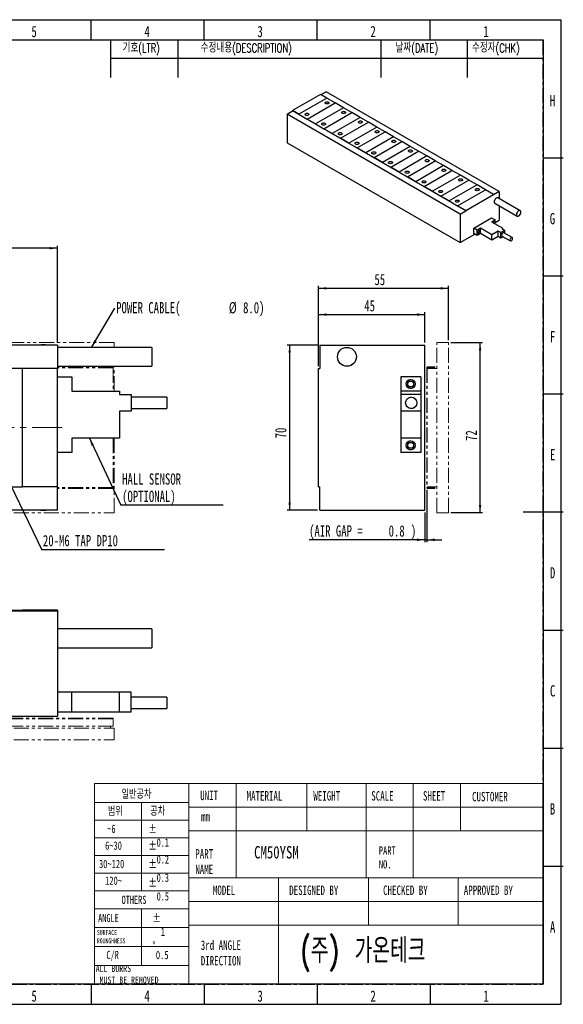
# Model space of a CAD drawing. Header units: millimetres. Extents: x 1 to 593, y 1 to 419.
# Tile 2 of 2: x 362 to 593, y 2 to 418. Entities that reach past the tile are written whole.
import ezdxf

# ---------------------------------------------------------------- set-up
doc = ezdxf.new("R2010")
doc.units = ezdxf.units.MM
for name, pattern in [('CENTER', [10.16, 6.35, -1.27, 1.27, -1.27]), ('CENTERX2', [20.32, 12.7, -2.54, 2.54, -2.54]), ('PHANTOM', [12.7, 6.35, -1.27, 1.27, -1.27, 1.27, -1.27])]:
    doc.linetypes.add(name, pattern=pattern)
for name, color, linetype in [('CENTER_LINE', 1, 'CENTER'), ('DIM', 7, 'Continuous'), ('FORMAT', 7, 'Continuous')]:
    doc.layers.add(name, color=color, linetype=linetype)
doc.styles.add('SLDTEXTSTYLE0', font='TXT', dxfattribs={"width": 0.7})
doc.styles.add('SLDTEXTSTYLE1', font='TXT', dxfattribs={"width": 0.75})
doc.styles.add('SLDTEXTSTYLE2', font='TXT.shx', dxfattribs={"width": 0.7, "bigfont": 'bigfont.shx'})
doc.styles.add('SLDTEXTSTYLE3', font='TXT', dxfattribs={"width": 0.694444})
doc.dimstyles.new('SLDDIMSTYLE0', dxfattribs={"dimtxt": 5.45083, "dimasz": 3.302, "dimexe": 0, "dimexo": 0.0625, "dimgap": 1.362708, "dimtad": 1, "dimrnd": 1e-09, "dimzin": 12, "dimdsep": 46, "dimtxsty": 'SLDTEXTSTYLE0', "dimsah": 1, "dimcen": 0.09, "dimadec": 0, "dimazin": 3, "dimtfac": 1, "dimtofl": 0, "dimtmove": 0, "dimatfit": 3, "dimfxl": 0, "dimfrac": 2, "dimtolj": 1, "dimtzin": 12, "dimarcsym": 0})
doc.dimstyles.new('SLDDIMSTYLE2', dxfattribs={"dimtxt": 0.18, "dimasz": 3.302, "dimexe": 0, "dimexo": 0.0625, "dimgap": 0, "dimtad": 0, "dimtih": 1, "dimtoh": 1, "dimdec": 0, "dimrnd": 1e-09, "dimzin": 0, "dimdsep": 46, "dimtxsty": 'Standard', "dimsah": 1, "dimcen": 0.09, "dimadec": 0, "dimazin": 0, "dimtfac": 3.302, "dimtdec": 0, "dimtofl": 0, "dimtmove": 0, "dimatfit": 3, "dimfxl": 0, "dimfrac": 2, "dimtolj": 1, "dimtzin": 0, "dimarcsym": 0})
doc.dimstyles.new('SLDDIMSTYLE3', dxfattribs={"dimtxt": 5.45083, "dimasz": 3.302, "dimexe": 0, "dimexo": 0.0625, "dimgap": 1.362708, "dimtad": 1, "dimrnd": 1e-09, "dimdsep": 46, "dimtxsty": 'SLDTEXTSTYLE0', "dimsah": 1, "dimcen": 0.09, "dimadec": 0, "dimazin": 2, "dimtfac": 1, "dimtmove": 0, "dimatfit": 0, "dimfxl": 0, "dimfrac": 2, "dimtolj": 1, "dimtzin": 12, "dimarcsym": 0})

# ---------------------------------------------------------------- blocks, each defined once
blk = doc.blocks.new('_D')
at = {"layer": 'DIM'}
for p, q in [((67.39, 281.72), (67.39, 322.72)), ((378.39, 321.72), (67.39, 321.72)), ((378.39, 281.72), (378.39, 322.72))]:
    blk.add_line(p, q, dxfattribs=at)
for points in [[(67.39, 321.72), (70.69, 321.21), (70.69, 322.23)], [(378.39, 321.72), (375.09, 322.23), (375.09, 321.21)]]:
    blk.add_solid(points, dxfattribs=at)
at = {"layer": 'DIM', "insert": (210.87, 327.86), "char_height": 4.762, "attachment_point": 1, "style": 'SLDTEXTSTYLE0'}
blk.add_mtext('311', dxfattribs=at)
blk = doc.blocks.new('SW_NOTE_0')
at = {"layer": 'DIM', "color": 0}
blk.add_line((51.92, 0), (0, 0), dxfattribs=at)
at = {"layer": 'DIM', "color": 0, "insert": (0.46, 6.25), "char_height": 4.7625, "attachment_point": 1, "style": 'SLDTEXTSTYLE0'}
blk.add_mtext('20-M6 TAP DP10', dxfattribs=at)
blk = doc.blocks.new('SW_NOTE_0_1')
at = {"layer": 'DIM', "color": 0, "attachment_point": 1, "style": 'SLDTEXTSTYLE0'}
for s, insert, char_height in [('POWER CABLE(', (0.58, 2.58), 4.7625), ('%%c', (48.26, 2.58), 4.762), ('8.0)', (54.3, 2.58), 4.762)]:
    blk.add_mtext(s, dxfattribs=dict(at, insert=insert, char_height=char_height))
blk = doc.blocks.new('SW_NOTE_0_2')
at = {"layer": 'DIM', "color": 0}
blk.add_line((43.2, 0), (0, 0), dxfattribs=at)
at = {"layer": 'DIM', "color": 0, "attachment_point": 1, "style": 'SLDTEXTSTYLE0'}
for s, insert, char_height in [('HALL SENSOR', (0.49, 13.49), 4.7625), ('(OPTIONAL)', (0.49, 6.14), 4.762)]:
    blk.add_mtext(s, dxfattribs=dict(at, insert=insert, char_height=char_height))
blk = doc.blocks.new('_D_6')
at = {"layer": 'DIM'}
for p, q in [((488.91, 271.72), (488.91, 305.72)), ((543.91, 304.72), (488.91, 304.72)), ((543.91, 282.72), (543.91, 305.72))]:
    blk.add_line(p, q, dxfattribs=at)
for points in [[(488.91, 304.72), (492.21, 304.21), (492.21, 305.23)], [(543.91, 304.72), (540.61, 305.23), (540.61, 304.21)]]:
    blk.add_solid(points, dxfattribs=at)
at = {"layer": 'DIM', "insert": (512.55, 310.86), "char_height": 4.762, "attachment_point": 1, "style": 'SLDTEXTSTYLE0'}
blk.add_mtext('55', dxfattribs=at)
blk = doc.blocks.new('_D_7')
at = {"layer": 'DIM'}
for p, q in [((488.91, 271.72), (488.91, 294.61)), ((488.91, 293.61), (533.91, 293.61)), ((533.91, 281.72), (533.91, 294.61))]:
    blk.add_line(p, q, dxfattribs=at)
for points in [[(488.91, 293.61), (492.21, 293.1), (492.21, 294.11)], [(533.91, 293.61), (530.61, 294.11), (530.61, 293.1)]]:
    blk.add_solid(points, dxfattribs=at)
at = {"layer": 'DIM', "insert": (508.26, 299.75), "char_height": 4.762, "attachment_point": 1, "style": 'SLDTEXTSTYLE0'}
blk.add_mtext('45', dxfattribs=at)
blk = doc.blocks.new('_D_8')
at = {"layer": 'DIM'}
for p, q in [((534.71, 219.32), (534.71, 197.22)), ((533.91, 209.72), (533.91, 197.22)), ((533.91, 198.22), (484.9, 198.22)), ((533.91, 198.22), (534.71, 198.22)), ((534.71, 198.22), (541.06, 198.22))]:
    blk.add_line(p, q, dxfattribs=at)
for points in [[(533.91, 198.22), (530.61, 198.73), (530.61, 197.71)], [(534.71, 198.22), (538.01, 197.71), (538.01, 198.73)]]:
    blk.add_solid(points, dxfattribs=at)
at = {"layer": 'DIM', "attachment_point": 1, "style": 'SLDTEXTSTYLE0'}
for s, insert, char_height in [('(AIR GAP =', (484.9, 204.36), 4.762), ('0.8', (518.56, 204.36), 4.762), (')', (527.96, 204.36), 4.76)]:
    blk.add_mtext(s, dxfattribs=dict(at, insert=insert, char_height=char_height))
blk = doc.blocks.new('_D_9')
at = {"layer": 'DIM'}
for p, q in [((488.47, 280.72), (475.66, 280.72)), ((476.66, 280.72), (476.66, 210.72)), ((488.47, 210.72), (475.66, 210.72))]:
    blk.add_line(p, q, dxfattribs=at)
for points in [[(476.66, 280.72), (476.15, 277.42), (477.16, 277.42)], [(476.66, 210.72), (477.16, 214.02), (476.15, 214.02)]]:
    blk.add_solid(points, dxfattribs=at)
at = {"layer": 'DIM', "insert": (470.52, 241.19), "char_height": 4.762, "attachment_point": 1, "rotation": 90, "style": 'SLDTEXTSTYLE0'}
blk.add_mtext('70', dxfattribs=at)
blk = doc.blocks.new('_D_10')
at = {"layer": 'DIM'}
for p, q in [((544.91, 281.72), (558.29, 281.72)), ((557.29, 209.72), (557.29, 281.72)), ((544.91, 209.72), (558.29, 209.72))]:
    blk.add_line(p, q, dxfattribs=at)
for points in [[(557.29, 281.72), (556.78, 278.42), (557.8, 278.42)], [(557.29, 209.72), (557.8, 213.02), (556.78, 213.02)]]:
    blk.add_solid(points, dxfattribs=at)
at = {"layer": 'DIM', "insert": (551.15, 240.09), "char_height": 4.762, "attachment_point": 1, "rotation": 90, "style": 'SLDTEXTSTYLE0'}
blk.add_mtext('72', dxfattribs=at)

msp = doc.modelspace()

# ---------------------------------------------------------------- linework, layer by layer
at = {"color": 7, "linetype": 'Continuous', "lineweight": 25}
for p, q in [((392.667, 410), (392.667, 418.5)), ((440.5, 410), (440.5, 418.5)), ((488.333, 410), (488.333, 418.5)), ((536.167, 410), (536.167, 418.5)), ((10, 410), (584, 410)), ((584, 410), (584, 10)), ((492.054, 388.009), (489.829, 386.724)), ((565.358, 345.691), (492.054, 388.009)), ((489.697, 386.8), (477.912, 379.997)), ((492.349, 385.27), (480.564, 378.466)), ((492.349, 385.27), (480.564, 378.466)), ((492.349, 385.27), (489.697, 386.8)), ((495.884, 383.229), (492.349, 385.27)), ((492.349, 385.27), (492.349, 385.27)), ((475.555, 378.484), (477.912, 379.845)), ((477.912, 379.997), (477.912, 379.845)), ((480.564, 378.466), (477.912, 379.997)), ((551.216, 337.527), (477.912, 379.845)), ((484.099, 376.425), (495.884, 383.229)), ((499.42, 381.188), (487.635, 374.384)), ((499.42, 381.188), (487.635, 374.384)), ((499.42, 381.188), (495.884, 383.229)), ((502.956, 379.146), (499.42, 381.188)), ((499.42, 381.188), (499.42, 381.188)), ((548.859, 336.167), (475.555, 378.484)), ((475.555, 378.484), (475.555, 366.388)), ((480.564, 378.466), (480.564, 378.466)), ((480.564, 378.466), (484.099, 376.425)), ((484.099, 376.425), (484.099, 376.425)), ((487.635, 374.384), (484.099, 376.425)), ((491.17, 372.343), (502.956, 379.147)), ((506.491, 377.105), (494.706, 370.302)), ((506.491, 377.105), (494.706, 370.302)), ((506.491, 377.105), (502.956, 379.147)), ((510.027, 375.064), (506.491, 377.105)), ((506.491, 377.105), (506.491, 377.105)), ((487.635, 374.384), (487.635, 374.384)), ((487.635, 374.384), (491.17, 372.343)), ((491.17, 372.343), (491.17, 372.343)), ((494.706, 370.302), (491.17, 372.343)), ((498.241, 368.261), (510.027, 375.064)), ((513.562, 373.023), (501.777, 366.22)), ((513.562, 373.023), (501.777, 366.22)), ((513.562, 373.023), (510.027, 375.064)), ((517.098, 370.982), (513.562, 373.023)), ((513.562, 373.023), (513.562, 373.023)), ((494.706, 370.302), (494.706, 370.302)), ((494.706, 370.302), (498.241, 368.261)), ((498.241, 368.261), (498.241, 368.261)), ((501.777, 366.22), (498.241, 368.261)), ((505.313, 364.179), (517.098, 370.982)), ((520.633, 368.941), (508.848, 362.138)), ((520.633, 368.941), (508.848, 362.138)), ((520.633, 368.941), (517.098, 370.982)), ((524.169, 366.9), (520.633, 368.941)), ((520.633, 368.941), (520.633, 368.941)), ((475.555, 366.388), (548.859, 324.071)), ((501.777, 366.22), (501.777, 366.22)), ((501.777, 366.22), (505.313, 364.179)), ((505.313, 364.179), (505.313, 364.179)), ((508.848, 362.138), (505.313, 364.179)), ((512.384, 360.097), (524.169, 366.9)), ((527.704, 364.859), (515.919, 358.056)), ((527.704, 364.859), (515.919, 358.056)), ((519.455, 356.015), (531.24, 362.818)), ((527.704, 364.859), (524.169, 366.9)), ((531.24, 362.818), (527.704, 364.859)), ((527.704, 364.859), (527.704, 364.859)), ((534.775, 360.777), (531.24, 362.818)), ((508.848, 362.138), (508.848, 362.138)), ((508.848, 362.138), (512.384, 360.097)), ((512.384, 360.097), (512.384, 360.097)), ((515.919, 358.056), (512.384, 360.097)), ((534.775, 360.777), (522.99, 353.974)), ((534.775, 360.777), (522.99, 353.974)), ((526.526, 351.933), (538.311, 358.736)), ((538.311, 358.736), (534.775, 360.777)), ((534.775, 360.777), (534.775, 360.777)), ((541.846, 356.695), (538.311, 358.736)), ((584, 360), (592.5, 360)), ((515.919, 358.056), (515.919, 358.056)), ((515.919, 358.056), (519.455, 356.015)), ((519.455, 356.015), (519.455, 356.015)), ((522.99, 353.974), (519.455, 356.015)), ((541.846, 356.695), (530.061, 349.892)), ((541.846, 356.695), (530.061, 349.892)), ((533.597, 347.851), (545.382, 354.654)), ((545.382, 354.654), (541.846, 356.695)), ((541.846, 356.695), (541.846, 356.695)), ((548.917, 352.613), (545.382, 354.654)), ((522.99, 353.974), (522.99, 353.974)), ((522.99, 353.974), (526.526, 351.933)), ((526.526, 351.933), (526.526, 351.933)), ((530.061, 349.892), (526.526, 351.933)), ((548.917, 352.613), (537.132, 345.81)), ((548.917, 352.613), (537.132, 345.81)), ((540.668, 343.769), (552.453, 350.572)), ((552.453, 350.572), (548.917, 352.613)), ((548.917, 352.613), (548.917, 352.613)), ((555.989, 348.531), (552.453, 350.572)), ((530.061, 349.892), (530.061, 349.892)), ((530.061, 349.892), (533.597, 347.851)), ((533.597, 347.851), (533.597, 347.851)), ((537.132, 345.81), (533.597, 347.851)), ((555.989, 348.531), (544.203, 341.728)), ((555.989, 348.531), (544.203, 341.728)), ((547.739, 339.687), (559.524, 346.49)), ((559.524, 346.49), (555.989, 348.531)), ((555.989, 348.531), (555.989, 348.531)), ((563.001, 344.483), (559.524, 346.49)), ((537.132, 345.81), (537.132, 345.81)), ((537.132, 345.81), (540.668, 343.769)), ((540.668, 343.769), (540.668, 343.769)), ((544.203, 341.728), (540.668, 343.769)), ((551.216, 337.68), (563.001, 344.483)), ((565.358, 345.691), (563.001, 344.331)), ((563.001, 344.483), (563.001, 344.331)), ((574.274, 337.609), (564.846, 343.052)), ((565.358, 345.691), (565.358, 342.757)), ((544.203, 341.728), (544.203, 341.728)), ((544.203, 341.728), (547.739, 339.687)), ((551.216, 337.68), (547.739, 339.687)), ((547.739, 339.687), (547.739, 339.687)), ((563.513, 340.743), (572.941, 335.3)), ((565.358, 339.677), (565.358, 333.596)), ((548.859, 336.167), (551.216, 337.527)), ((548.859, 336.167), (548.859, 324.071)), ((551.216, 337.68), (551.216, 337.527)), ((554.633, 330.195), (562.176, 334.549)), ((562.176, 334.549), (563.59, 333.732)), ((563.59, 333.732), (562.176, 332.916)), ((563.59, 332.099), (563.59, 333.732)), ((556.047, 329.378), (554.633, 330.195)), ((554.633, 327.881), (554.633, 330.195)), ((557.462, 330.195), (556.047, 329.378)), ((562.235, 327.439), (557.462, 330.195)), ((557.462, 327.881), (557.462, 330.195)), ((562.176, 332.916), (566.949, 330.16)), ((563.59, 332.575), (565.358, 333.596)), ((566.949, 330.16), (566.595, 329.956)), ((566.595, 329.956), (567.774, 329.276)), ((566.949, 329.752), (566.949, 330.16)), ((548.859, 324.071), (555.046, 327.643)), ((556.047, 327.065), (554.633, 327.881)), ((556.047, 327.065), (556.047, 329.378)), ((557.462, 327.881), (556.047, 327.065)), ((562.235, 325.126), (557.462, 327.881)), ((564.945, 329.004), (562.235, 327.439)), ((562.235, 325.126), (562.235, 327.439)), ((564.945, 326.69), (562.235, 325.126)), ((566.124, 328.324), (564.945, 329.004)), ((564.945, 326.69), (564.945, 329.004)), ((566.124, 326.01), (564.945, 326.69)), ((567.774, 329.276), (566.124, 328.324)), ((566.124, 326.01), (566.124, 328.324)), ((567.092, 326.569), (566.124, 326.01)), ((566.549, 326.882), (570.084, 324.841)), ((570.884, 326.227), (567.349, 328.268)), ((567.774, 328.022), (567.774, 329.276)), ((584, 310), (592.5, 310)), ((378.393, 280.717), (67.393, 280.717)), ((378.393, 280.717), (378.393, 270.717)), ((418.393, 279.717), (378.393, 279.717)), ((418.393, 279.717), (418.393, 271.717)), ((489.409, 280.717), (489.409, 270.717)), ((489.409, 280.717), (533.909, 280.717)), ((533.909, 210.717), (533.909, 280.717)), ((378.393, 271.717), (418.393, 271.717)), ((363.643, 270.717), (348.643, 270.717)), ((363.643, 220.717), (363.643, 270.717)), ((378.393, 270.717), (363.643, 270.717)), ((378.393, 220.717), (378.393, 270.717)), ((378.393, 267.217), (384.393, 267.217)), ((384.393, 267.217), (384.393, 261.217)), ((488.909, 220.717), (488.909, 270.717)), ((488.909, 270.717), (489.409, 270.717)), ((532.159, 267.217), (523.659, 267.217)), ((523.659, 267.217), (523.659, 261.217)), ((532.159, 267.217), (532.159, 261.217)), ((384.393, 261.217), (404.643, 261.217)), ((404.643, 261.217), (404.643, 259.717)), ((404.643, 259.717), (409.643, 259.717)), ((409.643, 259.717), (409.643, 252.717)), ((424.643, 258.617), (409.643, 258.617)), ((424.643, 258.617), (424.643, 253.817)), ((532.159, 261.217), (523.659, 261.217)), ((523.659, 261.217), (523.659, 259.717)), ((532.159, 259.717), (523.659, 259.717)), ((523.659, 259.717), (523.659, 252.717)), ((532.159, 261.217), (532.159, 259.717)), ((532.159, 259.717), (532.159, 252.717)), ((584, 260), (592.5, 260)), ((409.643, 252.717), (404.643, 252.717)), ((404.643, 252.717), (404.643, 241.217)), ((409.643, 253.817), (424.643, 253.817)), ((532.159, 252.717), (523.659, 252.717)), ((523.659, 252.717), (523.659, 241.217)), ((532.159, 252.717), (532.159, 241.217)), ((404.643, 241.217), (384.393, 241.217)), ((384.393, 241.217), (384.393, 235.217)), ((532.159, 241.217), (523.659, 241.217)), ((523.659, 241.217), (523.659, 235.217)), ((532.159, 241.217), (532.159, 235.217)), ((384.393, 235.217), (378.393, 235.217)), ((532.159, 235.217), (523.659, 235.217)), ((348.643, 220.717), (363.643, 220.717)), ((378.393, 220.717), (363.643, 220.717)), ((378.393, 210.717), (378.393, 220.717)), ((488.909, 220.717), (489.409, 220.717)), ((489.409, 210.717), (489.409, 220.717)), ((378.393, 210.717), (67.393, 210.717)), ((489.409, 210.717), (533.909, 210.717)), ((592.501, 210), (575.499, 210)), ((378.393, 167.986), (67.393, 167.986)), ((348.643, 168.486), (363.643, 168.486)), ((378.393, 168.486), (363.643, 168.486)), ((363.643, 168.486), (363.643, 168.486)), ((378.393, 168.486), (378.393, 167.986)), ((378.393, 167.986), (378.393, 123.486)), ((418.393, 160.486), (378.393, 160.486)), ((418.393, 160.486), (418.393, 152.486)), ((584, 160), (592.5, 160)), ((378.393, 152.486), (418.393, 152.486)), ((384.393, 133.736), (378.393, 133.736)), ((384.393, 125.236), (384.393, 133.736)), ((404.643, 133.736), (384.393, 133.736)), ((404.643, 125.236), (404.643, 133.736)), ((409.643, 133.736), (404.643, 133.736)), ((409.643, 125.236), (409.643, 133.736)), ((424.643, 131.636), (409.643, 131.636)), ((424.643, 131.636), (424.643, 129.236)), ((384.393, 125.236), (378.393, 125.236)), ((404.643, 125.236), (384.393, 125.236)), ((409.643, 125.236), (404.643, 125.236)), ((409.643, 126.836), (424.643, 126.836)), ((424.643, 129.236), (424.643, 126.836)), ((67.393, 123.486), (378.393, 123.486)), ((584, 110), (592.5, 110)), ((584, 60), (592.5, 60)), ((584, 10), (10, 10)), ((392.667, 10), (392.667, 1.5)), ((440.5, 10), (440.5, 1.5)), ((488.333, 10), (488.333, 1.5)), ((536.167, 10), (536.167, 1.5))]:
    msp.add_line(p, q, dxfattribs=at)
at = {"color": 7, "linetype": 'PHANTOM', "lineweight": 18}
for p, q in [((402.393, 281.717), (42.393, 281.717)), ((378.393, 280.717), (67.393, 280.717)), ((378.393, 280.717), (378.393, 270.717)), ((418.393, 279.717), (378.393, 279.717)), ((402.393, 279.717), (402.393, 281.717)), ((418.393, 279.717), (418.393, 271.717)), ((489.409, 280.717), (489.409, 270.717)), ((489.409, 280.717), (533.909, 280.717)), ((533.909, 210.717), (533.909, 280.717)), ((538.909, 209.717), (538.909, 281.717)), ((538.909, 281.717), (543.909, 281.717)), ((543.909, 209.717), (543.909, 281.717)), ((378.393, 271.717), (418.393, 271.717)), ((401.893, 271.417), (378.393, 271.417)), ((401.893, 271.117), (378.393, 271.117)), ((401.893, 271.417), (401.893, 271.117)), ((401.893, 271.117), (401.893, 261.217)), ((402.393, 261.217), (402.393, 271.717)), ((534.909, 271.117), (534.709, 271.117)), ((534.709, 271.117), (534.709, 220.317)), ((534.909, 271.117), (534.909, 220.317)), ((535.009, 271.417), (535.009, 271.217)), ((538.109, 271.417), (535.009, 271.417)), ((538.109, 271.217), (535.009, 271.217)), ((538.109, 271.217), (538.109, 271.417)), ((363.643, 270.717), (348.643, 270.717)), ((363.643, 220.717), (363.643, 270.717)), ((378.393, 270.717), (363.643, 270.717)), ((378.393, 220.717), (378.393, 270.717)), ((378.393, 267.217), (384.393, 267.217)), ((384.393, 267.217), (384.393, 261.217)), ((488.909, 220.717), (488.909, 270.717)), ((488.909, 270.717), (489.409, 270.717)), ((532.159, 267.217), (523.659, 267.217)), ((523.659, 267.217), (523.659, 261.217)), ((532.159, 267.217), (532.159, 261.217)), ((534.909, 270.717), (538.909, 270.717)), ((384.393, 261.217), (404.643, 261.217)), ((404.643, 261.217), (404.643, 259.717)), ((404.643, 259.717), (409.643, 259.717)), ((409.643, 259.717), (409.643, 252.717)), ((424.643, 258.617), (409.643, 258.617)), ((424.643, 258.617), (424.643, 253.817)), ((532.159, 261.217), (523.659, 261.217)), ((523.659, 261.217), (523.659, 259.717)), ((532.159, 259.717), (523.659, 259.717)), ((523.659, 259.717), (523.659, 252.717)), ((532.159, 261.217), (532.159, 259.717)), ((532.159, 259.717), (532.159, 252.717)), ((409.643, 252.717), (404.643, 252.717)), ((404.643, 252.717), (404.643, 241.217)), ((409.643, 253.817), (424.643, 253.817)), ((532.159, 252.717), (523.659, 252.717)), ((523.659, 252.717), (523.659, 241.217)), ((532.159, 252.717), (532.159, 241.217)), ((404.643, 241.217), (384.393, 241.217)), ((384.393, 241.217), (384.393, 235.217)), ((401.893, 241.217), (401.893, 220.317)), ((402.393, 209.717), (402.393, 241.217)), ((532.159, 241.217), (523.659, 241.217)), ((523.659, 241.217), (523.659, 235.217)), ((532.159, 241.217), (532.159, 235.217)), ((384.393, 235.217), (378.393, 235.217)), ((532.159, 235.217), (523.659, 235.217)), ((348.643, 220.717), (363.643, 220.717)), ((378.393, 220.717), (363.643, 220.717)), ((378.393, 210.717), (378.393, 220.717)), ((401.893, 220.317), (378.393, 220.317)), ((401.893, 220.017), (378.393, 220.017)), ((401.893, 220.317), (401.893, 220.017)), ((488.909, 220.717), (489.409, 220.717)), ((489.409, 210.717), (489.409, 220.717)), ((534.709, 220.317), (534.909, 220.317)), ((534.909, 220.717), (538.909, 220.717)), ((535.009, 220.217), (535.009, 220.017)), ((535.009, 220.217), (538.109, 220.217)), ((535.009, 220.017), (538.109, 220.017)), ((538.109, 220.017), (538.109, 220.217)), ((42.393, 209.717), (402.393, 209.717)), ((378.393, 210.717), (67.393, 210.717)), ((489.409, 210.717), (533.909, 210.717)), ((538.909, 209.717), (543.909, 209.717)), ((378.393, 167.986), (67.393, 167.986)), ((348.643, 168.486), (363.643, 168.486)), ((363.643, 168.486), (363.643, 168.486)), ((378.393, 168.486), (363.643, 168.486)), ((378.393, 168.486), (378.393, 167.986)), ((378.393, 167.986), (378.393, 123.486)), ((418.393, 160.486), (378.393, 160.486)), ((418.393, 160.486), (418.393, 152.486)), ((378.393, 152.486), (418.393, 152.486)), ((384.393, 133.736), (378.393, 133.736)), ((384.393, 125.236), (384.393, 133.736)), ((404.643, 133.736), (384.393, 133.736)), ((404.643, 125.236), (404.643, 133.736)), ((409.643, 133.736), (404.643, 133.736)), ((409.643, 125.236), (409.643, 133.736)), ((424.643, 131.636), (409.643, 131.636)), ((424.643, 131.636), (424.643, 129.236)), ((384.393, 125.236), (378.393, 125.236)), ((404.643, 125.236), (384.393, 125.236)), ((409.643, 125.236), (404.643, 125.236)), ((409.643, 126.836), (424.643, 126.836)), ((424.643, 129.236), (424.643, 126.836)), ((401.893, 122.686), (42.893, 122.686)), ((401.893, 122.386), (42.893, 122.386)), ((67.393, 123.486), (378.393, 123.486)), ((401.893, 122.686), (401.893, 122.386)), ((401.893, 122.386), (401.893, 119.286)), ((42.393, 118.486), (402.393, 118.486)), ((401.893, 119.286), (42.893, 119.286)), ((400.893, 119.286), (400.893, 118.486)), ((402.393, 118.486), (402.393, 113.486)), ((42.393, 113.486), (402.393, 113.486))]:
    msp.add_line(p, q, dxfattribs=at)
at = {"color": 7, "linetype": 'Continuous', "lineweight": 18}
for p, q in [((434, 95), (394, 95)), ((394, 95), (394, 10)), ((583.884, 95), (434, 95)), ((434, 95), (434, 10)), ((434, 10), (434, 95)), ((454, 95), (454, 75)), ((484, 95), (484, 75)), ((509, 95), (509, 75)), ((529, 95), (529, 75)), ((549, 95), (549, 75)), ((583.884, 95), (583.884, 10)), ((394, 87), (434, 87)), ((414, 87), (414, 49.5)), ((434, 85), (583.972, 85)), ((394, 79.5), (434, 79.5)), ((394, 72), (434, 72)), ((583.972, 75), (434, 75)), ((454, 75), (454, 55)), ((509, 75), (509, 55)), ((529, 75), (529, 55)), ((394, 64.5), (434, 64.5)), ((394, 57), (434, 57)), ((584, 55), (434, 55)), ((472, 55), (472, 45)), ((510, 55), (510, 45)), ((548, 55), (548, 45)), ((394, 49.5), (434, 49.5)), ((394, 42), (434, 42)), ((414, 42), (414, 18)), ((434, 45), (583.884, 45)), ((472, 45), (472, 10)), ((510, 45), (510, 35)), ((548, 45), (548, 35)), ((394, 34), (434, 34)), ((434, 35), (583.884, 35)), ((394, 26), (434, 26)), ((394, 18), (434, 18)), ((394, 10), (434, 10)), ((583.884, 10), (434, 10))]:
    msp.add_line(p, q, dxfattribs=at)
at = {"color": 7, "linetype": 'Continuous', "lineweight": 25, "flags": 128}
for points in [[(491.878, 382.956), (491.704, 383.102), (491.634, 383.274), (491.677, 383.449), (491.826, 383.604), (492.061, 383.717), (492.352, 383.773), (492.658, 383.765), (492.938, 383.693), (493.154, 383.568), (493.278, 383.407), (493.292, 383.23), (493.195, 383.062), (492.999, 382.926), (492.732, 382.84), (492.428, 382.816), (492.13, 382.856), (491.878, 382.956)], [(498.949, 378.874), (498.776, 379.02), (498.705, 379.192), (498.748, 379.367), (498.897, 379.522), (499.132, 379.635), (499.423, 379.691), (499.729, 379.683), (500.009, 379.611), (500.225, 379.486), (500.349, 379.325), (500.363, 379.148), (500.266, 378.98), (500.07, 378.844), (499.803, 378.758), (499.499, 378.734), (499.201, 378.774), (498.949, 378.874)], [(483.392, 378.058), (483.219, 378.204), (483.149, 378.376), (483.191, 378.551), (483.34, 378.705), (483.576, 378.818), (483.866, 378.875), (484.172, 378.866), (484.452, 378.795), (484.669, 378.67), (484.793, 378.508), (484.807, 378.332), (484.71, 378.164), (484.514, 378.028), (484.246, 377.942), (483.943, 377.918), (483.645, 377.958), (483.392, 378.058)], [(506.02, 374.792), (505.847, 374.938), (505.776, 375.11), (505.819, 375.285), (505.968, 375.44), (506.203, 375.553), (506.494, 375.609), (506.8, 375.601), (507.08, 375.529), (507.296, 375.404), (507.42, 375.243), (507.434, 375.066), (507.337, 374.898), (507.141, 374.762), (506.874, 374.676), (506.57, 374.652), (506.272, 374.692), (506.02, 374.792)], [(490.463, 373.976), (490.29, 374.122), (490.22, 374.294), (490.262, 374.469), (490.411, 374.623), (490.647, 374.736), (490.937, 374.793), (491.243, 374.784), (491.524, 374.713), (491.74, 374.588), (491.864, 374.426), (491.878, 374.25), (491.781, 374.082), (491.585, 373.946), (491.317, 373.86), (491.014, 373.836), (490.716, 373.876), (490.463, 373.976)], [(513.091, 370.71), (512.918, 370.856), (512.848, 371.028), (512.89, 371.203), (513.039, 371.358), (513.274, 371.471), (513.565, 371.527), (513.871, 371.519), (514.151, 371.447), (514.367, 371.322), (514.491, 371.161), (514.505, 370.984), (514.408, 370.816), (514.212, 370.68), (513.945, 370.594), (513.642, 370.57), (513.343, 370.61), (513.091, 370.71)], [(497.534, 369.894), (497.361, 370.04), (497.291, 370.212), (497.334, 370.387), (497.483, 370.541), (497.718, 370.654), (498.009, 370.71), (498.314, 370.702), (498.595, 370.631), (498.811, 370.506), (498.935, 370.344), (498.949, 370.168), (498.852, 370), (498.656, 369.864), (498.388, 369.778), (498.085, 369.753), (497.787, 369.794), (497.534, 369.894)], [(520.162, 366.628), (519.989, 366.774), (519.919, 366.946), (519.961, 367.121), (520.11, 367.276), (520.346, 367.389), (520.636, 367.445), (520.942, 367.437), (521.222, 367.365), (521.439, 367.24), (521.562, 367.079), (521.576, 366.902), (521.479, 366.734), (521.283, 366.598), (521.016, 366.512), (520.713, 366.488), (520.414, 366.528), (520.162, 366.628)], [(504.605, 365.812), (504.432, 365.958), (504.362, 366.13), (504.405, 366.305), (504.554, 366.459), (504.789, 366.572), (505.08, 366.628), (505.386, 366.62), (505.666, 366.549), (505.882, 366.424), (506.006, 366.262), (506.02, 366.086), (505.923, 365.918), (505.727, 365.782), (505.46, 365.696), (505.156, 365.671), (504.858, 365.712), (504.605, 365.812)], [(527.233, 362.546), (527.06, 362.692), (526.99, 362.864), (527.032, 363.039), (527.181, 363.194), (527.417, 363.307), (527.707, 363.363), (528.013, 363.355), (528.293, 363.283), (528.51, 363.158), (528.633, 362.996), (528.647, 362.82), (528.55, 362.652), (528.355, 362.516), (528.087, 362.43), (527.784, 362.406), (527.486, 362.446), (527.233, 362.546)], [(511.677, 361.73), (511.503, 361.876), (511.433, 362.048), (511.476, 362.223), (511.625, 362.377), (511.86, 362.49), (512.151, 362.546), (512.457, 362.538), (512.737, 362.467), (512.953, 362.342), (513.077, 362.18), (513.091, 362.003), (512.994, 361.836), (512.798, 361.7), (512.531, 361.614), (512.227, 361.589), (511.929, 361.63), (511.677, 361.73)], [(534.304, 358.464), (534.131, 358.61), (534.061, 358.782), (534.103, 358.957), (534.252, 359.112), (534.488, 359.225), (534.778, 359.281), (535.084, 359.273), (535.364, 359.201), (535.581, 359.076), (535.704, 358.914), (535.719, 358.738), (535.621, 358.57), (535.426, 358.434), (535.158, 358.348), (534.855, 358.324), (534.557, 358.364), (534.304, 358.464)], [(518.748, 357.648), (518.575, 357.794), (518.504, 357.966), (518.547, 358.141), (518.696, 358.295), (518.931, 358.408), (519.222, 358.464), (519.528, 358.456), (519.808, 358.385), (520.024, 358.26), (520.148, 358.098), (520.162, 357.921), (520.065, 357.754), (519.869, 357.618), (519.602, 357.532), (519.298, 357.507), (519, 357.548), (518.748, 357.648)], [(541.375, 354.382), (541.202, 354.528), (541.132, 354.7), (541.174, 354.875), (541.323, 355.03), (541.559, 355.143), (541.849, 355.199), (542.155, 355.191), (542.435, 355.119), (542.652, 354.994), (542.775, 354.832), (542.79, 354.656), (542.692, 354.488), (542.497, 354.352), (542.229, 354.266), (541.926, 354.242), (541.628, 354.282), (541.375, 354.382)], [(525.819, 353.566), (525.646, 353.712), (525.575, 353.884), (525.618, 354.059), (525.767, 354.213), (526.002, 354.326), (526.293, 354.382), (526.599, 354.374), (526.879, 354.303), (527.095, 354.178), (527.219, 354.016), (527.233, 353.839), (527.136, 353.672), (526.94, 353.536), (526.673, 353.45), (526.369, 353.425), (526.071, 353.466), (525.819, 353.566)], [(532.89, 349.484), (532.717, 349.63), (532.647, 349.802), (532.689, 349.977), (532.838, 350.131), (533.073, 350.244), (533.364, 350.3), (533.67, 350.292), (533.95, 350.221), (534.166, 350.096), (534.29, 349.934), (534.304, 349.757), (534.207, 349.59), (534.011, 349.454), (533.744, 349.368), (533.44, 349.343), (533.142, 349.384), (532.89, 349.484)], [(548.446, 350.3), (548.273, 350.446), (548.203, 350.618), (548.245, 350.793), (548.394, 350.948), (548.63, 351.061), (548.92, 351.117), (549.226, 351.109), (549.506, 351.037), (549.723, 350.912), (549.847, 350.75), (549.861, 350.574), (549.763, 350.406), (549.568, 350.27), (549.3, 350.184), (548.997, 350.16), (548.699, 350.2), (548.446, 350.3)], [(539.961, 345.402), (539.788, 345.547), (539.718, 345.72), (539.76, 345.895), (539.909, 346.049), (540.145, 346.162), (540.435, 346.218), (540.741, 346.21), (541.021, 346.139), (541.238, 346.014), (541.361, 345.852), (541.375, 345.675), (541.278, 345.508), (541.082, 345.372), (540.815, 345.286), (540.512, 345.261), (540.213, 345.302), (539.961, 345.402)], [(555.517, 346.218), (555.344, 346.364), (555.274, 346.536), (555.316, 346.711), (555.465, 346.866), (555.701, 346.978), (555.991, 347.035), (556.297, 347.026), (556.577, 346.955), (556.794, 346.83), (556.918, 346.668), (556.932, 346.492), (556.834, 346.324), (556.639, 346.188), (556.371, 346.102), (556.068, 346.078), (555.77, 346.118), (555.517, 346.218)], [(547.032, 341.32), (546.859, 341.465), (546.789, 341.638), (546.831, 341.813), (546.98, 341.967), (547.216, 342.08), (547.506, 342.136), (547.812, 342.128), (548.092, 342.057), (548.309, 341.932), (548.432, 341.77), (548.446, 341.593), (548.349, 341.426), (548.153, 341.29), (547.886, 341.204), (547.583, 341.179), (547.285, 341.22), (547.032, 341.32)], [(564.846, 343.052), (564.651, 343.112), (564.389, 343.08), (564.109, 342.942), (563.835, 342.712), (563.591, 342.409), (563.4, 342.061), (563.278, 341.698), (563.236, 341.353)], [(574.55, 336.999), (574.508, 337.296), (574.386, 337.518), (574.195, 337.645), (573.952, 337.667), (573.678, 337.581), (573.397, 337.395), (573.136, 337.125), (572.916, 336.796), (572.758, 336.437), (572.675, 336.079), (572.675, 335.754), (572.758, 335.492), (572.916, 335.315), (573.136, 335.24), (573.397, 335.272), (573.678, 335.41), (573.952, 335.64), (574.195, 335.943), (574.386, 336.291), (574.508, 336.654), (574.55, 336.999)], [(563.311, 332.261), (563.331, 332.426), (563.297, 332.604), (563.2, 332.716), (563.054, 332.744), (562.883, 332.684), (562.75, 332.584)], [(556.307, 328.371), (556.341, 328.193), (556.438, 328.081), (556.583, 328.053), (556.755, 328.112), (556.926, 328.251), (557.071, 328.447), (557.168, 328.67), (557.202, 328.888), (557.168, 329.066), (557.071, 329.178), (556.926, 329.206), (556.755, 329.147), (556.583, 329.008), (556.438, 328.812), (556.341, 328.589), (556.307, 328.371)], [(567.349, 328.268), (567.165, 328.303), (566.949, 328.228), (566.732, 328.054), (566.549, 327.806), (566.426, 327.523), (566.383, 327.248)], [(566.383, 327.248), (566.426, 327.023), (566.549, 326.882), (566.549, 326.882)], [(569.919, 325.207), (569.962, 324.982), (570.084, 324.841), (570.268, 324.805), (570.484, 324.881), (570.701, 325.055), (570.884, 325.303), (571.007, 325.586), (571.05, 325.861), (571.007, 326.086), (570.884, 326.227), (570.701, 326.262), (570.484, 326.187), (570.268, 326.013), (570.084, 325.765), (569.962, 325.482), (569.919, 325.207)]]:
    msp.add_lwpolyline(points, dxfattribs=at)
at = {"color": 7, "linetype": 'PHANTOM', "lineweight": 18, "flags": 128}
for points in [[(370.872, 210.717), (371.256, 210.605), (372.393, 210.467)], [(372.393, 210.467), (373.53, 210.605), (373.914, 210.717)]]:
    msp.add_lwpolyline(points, dxfattribs=at)
at = {"color": 7, "linetype": 'Continuous', "lineweight": 25}
for centre, radius in [((500.909, 275.717), 4), ((527.909, 264.217), 1.9), ((527.909, 264.217), 1.25), ((528.159, 256.217), 2.4), ((527.909, 238.217), 1.9), ((527.909, 238.217), 1.25)]:
    msp.add_circle(centre, radius, dxfattribs=at)
at = {"color": 7, "linetype": 'PHANTOM', "lineweight": 18}
for centre, radius in [((500.909, 275.717), 4), ((527.909, 264.217), 1.9), ((527.909, 264.217), 1.25), ((528.159, 256.217), 2.4), ((527.909, 238.217), 1.9), ((527.909, 238.217), 1.25)]:
    msp.add_circle(centre, radius, dxfattribs=at)
at = {"color": 7, "linetype": 'Continuous', "lineweight": 25}
msp.add_arc((563.886, 341.279), 0.654, 173.51016, 235.17766, dxfattribs=at)
at = {"color": 7, "linetype": 'PHANTOM', "lineweight": 18}
for centre, radius, start, end in [((372.393, 276.217), 4.75, 71.32828, 108.67172), ((535.009, 271.117), 0.3, 90, 180), ((535.009, 271.117), 0.1, 90, 180), ((535.009, 220.317), 0.3, 180, 270), ((535.009, 220.317), 0.1, 180, 270)]:
    msp.add_arc(centre, radius, start, end, dxfattribs=at)
at = {"layer": 'CENTER_LINE'}
for p, q in [((13.577, 410), (583.884, 410)), ((583.884, 410), (583.884, 10)), ((13.577, 10), (583.884, 10))]:
    msp.add_line(p, q, dxfattribs=at)
at = {"layer": 'DIM'}
for p, q in [((400.884, 410), (400.884, 393.95)), ((429.384, 410), (429.384, 393.95)), ((515.322, 409.905), (515.322, 393.95)), ((551.78, 410), (551.78, 393.95)), ((400.884, 402.2), (583.884, 402.2))]:
    msp.add_line(p, q, dxfattribs=at)
at = {"layer": 'DIM', "linetype": 'CENTERX2', "lineweight": 18}
msp.add_line((380.393, 245.717), (65.393, 245.717), dxfattribs=at)
at = {"layer": 'FORMAT'}
for p, q in [((1.5, 418.5), (591.5, 418.5)), ((591.5, 418.5), (591.5, 1.5)), ((1.5, 1.5), (591.5, 1.5))]:
    msp.add_line(p, q, dxfattribs=at)

# ---------------------------------------------------------------- block references
at = {"layer": 'DIM'}
for name, p in [('SW_NOTE_0_1', (402.647, 296.325)), ('SW_NOTE_0_2', (405.26, 212.853)), ('SW_NOTE_0', (371.768, 194.006))]:
    msp.add_blockref(name, p, dxfattribs=at)

# ---------------------------------------------------------------- texts
at = {"color": 7, "linetype": 'Continuous', "lineweight": 0}
for s, insert, char_height, attachment_point, style in [('5', (368.491, 415.879), 4.762, 2, 'SLDTEXTSTYLE0'), ('4', (416.325, 415.879), 4.762, 2, 'SLDTEXTSTYLE0'), ('3', (464.158, 415.879), 4.762, 2, 'SLDTEXTSTYLE0'), ('2', (511.991, 415.879), 4.762, 2, 'SLDTEXTSTYLE0'), ('1', (559.825, 415.879), 4.762, 2, 'SLDTEXTSTYLE0'), ('H', (587.94, 386.629), 4.762, 2, 'SLDTEXTSTYLE0'), ('G', (587.891, 336.629), 4.762, 2, 'SLDTEXTSTYLE0'), ('F', (587.995, 286.629), 4.762, 2, 'SLDTEXTSTYLE0'), ('E', (587.977, 236.629), 4.762, 2, 'SLDTEXTSTYLE0'), ('D', (587.966, 186.629), 4.762, 2, 'SLDTEXTSTYLE0'), ('C', (587.979, 136.629), 4.762, 2, 'SLDTEXTSTYLE0'), ('일반공차', (405.526, 92.147), 3.5, 1, 'SLDTEXTSTYLE2'), ('UNIT', (438.791, 91.959), 3.9687, 1, 'SLDTEXTSTYLE0'), ('MATERIAL', (458.46, 91.77), 3.9687, 1, 'SLDTEXTSTYLE0'), ('WEIGHT', (486.7, 91.77), 3.9687, 1, 'SLDTEXTSTYLE0'), ('SCALE', (511.232, 91.77), 3.9687, 1, 'SLDTEXTSTYLE0'), ('SHEET', (533.106, 91.77), 3.9687, 1, 'SLDTEXTSTYLE0'), ('CUSTOMER', (553.885, 91.445), 3.9687, 1, 'SLDTEXTSTYLE0'), ('범위', (399.674, 84.895), 3.5, 1, 'SLDTEXTSTYLE2'), ('공차', (417.635, 84.895), 3.5, 1, 'SLDTEXTSTYLE2'), ('B', (587.963, 86.629), 4.762, 2, 'SLDTEXTSTYLE0'), ('mm', (439.192, 83.016), 3.9687, 1, 'SLDTEXTSTYLE0'), ('~6', (399.413, 77.596), 3.5, 1, 'SLDTEXTSTYLE1'), ('%%p^J  0.1', (416.897, 77.596), 3.5, 1, 'SLDTEXTSTYLE3'), ('6~30', (398.542, 70.458), 3.5, 1, 'SLDTEXTSTYLE1'), ('%%p^J  0.2', (416.897, 70.458), 3.5, 1, 'SLDTEXTSTYLE3'), ('PART^JNAME', (436.721, 67.208), 3.9687, 1, 'SLDTEXTSTYLE0'), ('CM50YSM', (461.621, 68.543), 5.2917, 1, 'SLDTEXTSTYLE1'), ('PART^JNO.', (514.421, 68.37), 3.5, 1, 'SLDTEXTSTYLE1'), ('30~120', (395.956, 62.706), 3.5, 1, 'SLDTEXTSTYLE1'), ('%%p^J  0.3', (416.897, 62.706), 3.5, 1, 'SLDTEXTSTYLE3'), ('120~', (398.542, 55.608), 3.5, 1, 'SLDTEXTSTYLE1'), ('%%p^J  0.5', (416.897, 54.789), 3.5, 1, 'SLDTEXTSTYLE3'), ('MODEL', (444.168, 51.802), 3.9687, 1, 'SLDTEXTSTYLE0'), ('DESIGNED BY', (476.478, 51.802), 3.96875, 1, 'SLDTEXTSTYLE0'), ('CHECKED BY', (516.218, 51.802), 3.9687, 1, 'SLDTEXTSTYLE0'), ('APPROVED BY', (550.382, 51.802), 3.96875, 1, 'SLDTEXTSTYLE0'), ('OTHERS', (405.526, 47.497), 3.5, 1, 'SLDTEXTSTYLE0'), ('ANGLE', (395.605, 39.807), 3.5, 1, 'SLDTEXTSTYLE0'), ('%%p^J  1^J%%d', (418.553, 39.781), 3.5, 1, 'SLDTEXTSTYLE1'), ('A', (587.985, 36.629), 4.762, 2, 'SLDTEXTSTYLE0'), ('SURFACE^JROUNGHNESS', (395.072, 32.954), 2.11667, 1, 'SLDTEXTSTYLE0'), ('(주) 가온테크', (481.188, 29.519), 10.5833, 1, 'SLDTEXTSTYLE2'), ('3rd ANGLE^JDIRECTION', (439.047, 28.534), 3.96875, 1, 'SLDTEXTSTYLE0'), ('C/R', (399.086, 24.136), 3.5, 1, 'SLDTEXTSTYLE0'), ('0.5', (420.035, 24.111), 3.5, 1, 'SLDTEXTSTYLE1'), ('ALL BURRS^J MUST BE REMOVED', (394.562, 18.111), 2.91042, 1, 'SLDTEXTSTYLE0'), ('5', (368.491, 7.379), 4.762, 2, 'SLDTEXTSTYLE0'), ('4', (416.325, 7.379), 4.762, 2, 'SLDTEXTSTYLE0'), ('3', (464.158, 7.379), 4.762, 2, 'SLDTEXTSTYLE0'), ('2', (511.991, 7.379), 4.762, 2, 'SLDTEXTSTYLE0'), ('1', (559.825, 7.379), 4.762, 2, 'SLDTEXTSTYLE0')]:
    msp.add_mtext(s, dxfattribs=dict(at, insert=insert, char_height=char_height, attachment_point=attachment_point, style=style))
at = {"layer": 'DIM', "attachment_point": 1, "style": 'SLDTEXTSTYLE2'}
for s, insert, char_height in [('기호(LTR)', (405.92, 408.366), 3.7042), ('수정내용(DESCRIPTION)', (438.986, 408.366), 3.70417), ('날짜(DATE)', (521.483, 408.366), 3.7042), ('수정자(CHK)', (553.826, 408.366), 3.7042)]:
    msp.add_mtext(s, dxfattribs=dict(at, insert=insert, char_height=char_height))

# ---------------------------------------------------------------- dimensions: what is measured, and where the dimension line sits
at = {"layer": 'DIM'}
dim = msp.add_linear_dim(base=(67.393, 321.717), p1=(378.393, 280.717), p2=(67.393, 280.717), dimstyle='SLDDIMSTYLE0', dxfattribs=at)
dim.commit()
dim.dimension.update_dxf_attribs({"geometry": '_D', "text_midpoint": (216.331, 321.717), "dimtype": 160})
for base, p1, p2, angle, picture, middle in [((488.909, 304.719), (543.909, 281.717), (488.909, 270.717), 0, '_D_6', (516.193, 304.719)), ((533.909, 293.606), (488.909, 270.717), (533.909, 280.717), 0, '_D_7', (511.907, 293.606)), ((476.655, 210.717), (489.469, 280.717), (489.469, 210.717), 90, '_D_9', (476.655, 244.831)), ((557.289, 281.717), (543.909, 209.717), (543.909, 281.717), 90, '_D_10', (557.289, 243.734))]:
    dim = msp.add_linear_dim(base=base, p1=p1, p2=p2, angle=angle, dimstyle='SLDDIMSTYLE0', dxfattribs=at)
    dim.commit()
    dim.dimension.update_dxf_attribs({"geometry": picture, "text_midpoint": middle, "dimtype": 160})
dim = msp.add_linear_dim(base=(534.709, 198.217), p1=(533.909, 210.717), p2=(534.709, 220.317), text='(AIR GAP =<>)', dimstyle='SLDDIMSTYLE3', dxfattribs=at)
dim.commit()
dim.dimension.update_dxf_attribs({"geometry": '_D_8', "text_midpoint": (507.623, 198.217), "dimtype": 160})

# ---------------------------------------------------------------- leaders
for points in [[(392.804, 279.717), (402.647, 296.325)], [(391.905, 241.217), (405.26, 212.853)], [(356.67, 225.273), (371.768, 194.006)]]:
    msp.add_leader(points, dimstyle='SLDDIMSTYLE2', dxfattribs=at)

doc.saveas('drawing.dxf')
